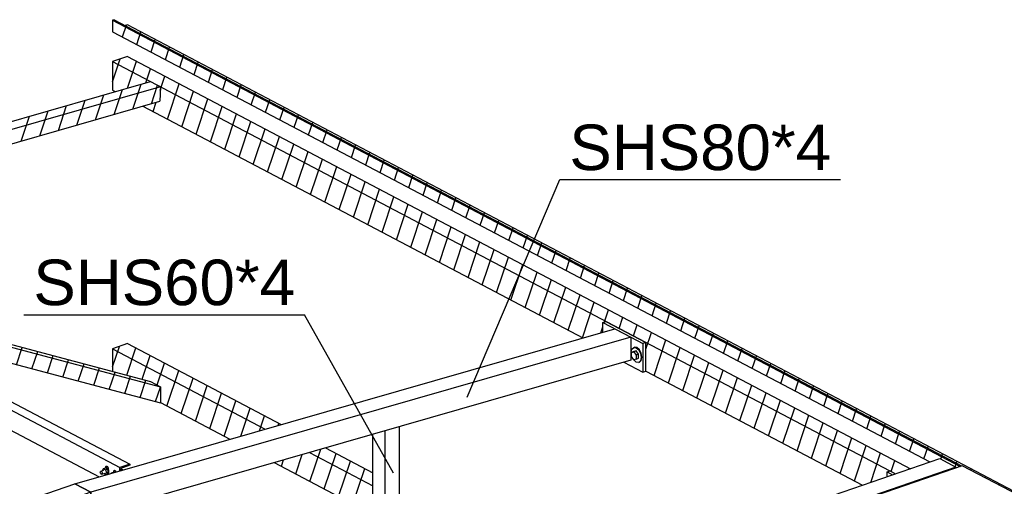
# Model space of a CAD drawing. Header units: millimetres. Extents: x 60 to 119230, y 44 to 9810.
# Tile 21 of 33: x 58049 to 61146, y 4612 to 6081. Entities that reach past the tile are written whole.
import ezdxf

# ---------------------------------------------------------------- set-up
doc = ezdxf.new("R2010")
doc.units = ezdxf.units.MM
doc.styles.add('Arial', font='ARIAL.TTF', dxfattribs={"height": 0.2})
pattern_1 = [(71.5651, (63195.267, 7483.65), (-59.53125, -19.84375), [])]
pattern_2 = [(71.56505, (62374.57, 8792.785), (-59.53125, -19.84375), [])]

# ---------------------------------------------------------------- blocks, each defined once
blk = doc.blocks.new('Part-10003 - 9115')
h = blk.add_hatch()
h.set_pattern_fill('', color=96, scale=50, angle=45, style=0, pattern_type=0)
h.set_pattern_definition([(71.56505, (63768.425, 8195.16), (-59.53125, -19.84375), [])])
h.paths.add_polyline_path([(58341.8, 5858.4), (58349.6, 5854.2), (58361.2, 5857.6), (58401.2, 5869.1), (58460.7, 5886.2), (58492.1, 5869.6), (58490.2, 5823.7), (58488.3, 5823.2), (58466.7, 5817), (58436.6, 5808.4), (59820.7, 5079.3), (59832.4, 5082.6), (59850, 5087.7), (59884, 5097.5), (59884, 5128.1), (59893.3, 5131.4), (60019.1, 5065.1), (60019.1, 4974.8), (60700.7, 4615.7), (60777.6, 4642.3), (60777.6, 4657.4), (60786.9, 4660.6), (60804.2, 4651.5), (60804.4, 4651.6), (60851, 4667.7), (58388.4, 5964.9), (58341.8, 5948.8)])
at = {"color": 96}
for p, q in [((58388.4, 5964.9), (58341.8, 5948.8)), ((58341.8, 5948.8), (60804.4, 4651.6)), ((58341.8, 5948.8), (58341.8, 5858.4)), ((58388.4, 5964.9), (60851, 4667.7)), ((58341.8, 5858.4), (58349.6, 5854.2)), ((58436.6, 5808.4), (59820.7, 5079.3)), ((60019.1, 4974.8), (60700.7, 4615.7))]:
    blk.add_line(p, q, dxfattribs=at)
blk = doc.blocks.new('Part-10004 - 9115')
at = {"color": 7}
for p, q in [((61013.7, 4677.2), (60601.8, 4534.9)), ((61945, 4186.6), (61013.7, 4677.2)), ((60601.8, 4534.9), (61533.2, 4044.3)), ((60601.8, 4534.9), (60601.8, 4498.7)), ((60601.8, 4498.7), (61511.3, 4019.6)), ((61533.2, 4044.3), (61945, 4186.6)), ((61945, 4171.6), (61945, 4186.6)), ((61533.2, 4039.7), (61533.2, 4044.3))]:
    blk.add_line(p, q, dxfattribs=at)
blk = doc.blocks.new('Part-10008 - 9115')
h = blk.add_hatch()
h.set_pattern_fill('', color=96, scale=50, angle=45, style=0, pattern_type=0)
h.set_pattern_definition([(71.56505, (65251.576, 3961.35), (-59.53125, -19.84375), [])])
h.paths.add_polyline_path([(61962, 4135.8), (62392.1, 3909.2), (62392.1, 3945.4), (62395.7, 3947.6), (62411.8, 3944.9), (58388.4, 6064.3), (58381.7, 6062), (58346.4, 6080.6), (58341.8, 6079), (58341.8, 6042.8), (60912.2, 4688.8), (60943.1, 4699.5), (60993.4, 4672.9), (60993.4, 4670.2), (61007.1, 4674.9), (61011.8, 4676.5), (61013.7, 4677.2), (61945, 4186.6), (61945, 4171.6), (61981.4, 4152.5), (61981.4, 4142.5), (61972.8, 4139.6)])
at = {"color": 96}
for p, q in [((58346.4, 6080.6), (58341.8, 6079)), ((58341.8, 6079), (61007.1, 4674.9)), ((58341.8, 6079), (58341.8, 6042.8)), ((58346.4, 6080.6), (61011.8, 4676.5)), ((58341.8, 6042.8), (60912.2, 4688.8)), ((58388.4, 6064.3), (58381.7, 6062)), ((62411.8, 3944.9), (58388.4, 6064.3))]:
    blk.add_line(p, q, dxfattribs=at)
blk = doc.blocks.new('Part-10188 - 9115')
at = {"color": 7}
for p, q in [((58223.1, 4620.4), (59921.7, 5108.3)), ((59972.1, 5081.8), (58273.5, 4593.9)), ((59921.7, 5108.3), (59972.1, 5081.8)), ((59972.1, 5081.8), (59972.1, 5009.3)), ((59972.1, 5009.3), (58271.9, 4521)), ((58273.5, 4593.9), (58223.1, 4620.4)), ((58271.9, 4521), (58273.5, 4593.9))]:
    blk.add_line(p, q, dxfattribs=at)
blk = doc.blocks.new('Part-10190 - 9115')
at = {"color": 7}
for p, q in [((59244.5, 4347.8), (59244.5, 4800.4)), ((59160.1, 4380), (59160.1, 4776.1)), ((59197.9, 4787), (59197.9, 4360.2)), ((59197.9, 4360.2), (59160.1, 4380)), ((59197.9, 4360.2), (59244.5, 4347.8))]:
    blk.add_line(p, q, dxfattribs=at)
blk = doc.blocks.new('Part-10196 - 9115')
h = blk.add_hatch()
h.set_pattern_fill('', color=96, scale=50, angle=45, style=0, pattern_type=0)
h.set_pattern_definition(pattern_1)
h.paths.add_polyline_path([(58341.8, 4973.9), (58447.4, 4945.8), (58460.7, 4942.3), (58492.2, 4925.7), (58492.2, 4875.6), (58710.7, 4760.5), (58821.8, 4792.4), (58871.8, 4806.7), (58388.4, 5061.4), (58341.8, 5045.2)])
h = blk.add_hatch()
h.set_pattern_fill('', color=96, scale=50, angle=45, style=0, pattern_type=0)
h.set_pattern_definition(pattern_1)
h.paths.add_polyline_path([(59160.1, 4654.8), (59011.1, 4733.3), (58961.2, 4719), (58850, 4687.1), (59160.1, 4523.7)])
at = {"color": 96}
for p, q in [((58388.4, 5061.4), (58341.8, 5045.2)), ((58388.4, 5061.4), (58871.8, 4806.7)), ((58341.8, 5045.2), (58821.8, 4792.4)), ((58341.8, 5045.2), (58341.8, 4973.9)), ((58492.2, 4875.6), (58710.7, 4760.5)), ((58961.2, 4719), (59160.1, 4614.1)), ((59011.1, 4733.3), (59160.1, 4654.8)), ((58850, 4687.1), (59160.1, 4523.7))]:
    blk.add_line(p, q, dxfattribs=at)
blk = doc.blocks.new('Part-10201 - 9115')
h = blk.add_hatch()
h.set_pattern_fill('', color=96, scale=50, angle=45, style=0, pattern_type=0)
h.set_pattern_definition([(71.56505, (62496.96, 8867.41), (-59.53125, -19.84375), [])])
h.paths.add_polyline_path([(56944.1, 5419.8), (56975.1, 5430.5), (56993.3, 5421), (57019.7, 5407), (57026.7, 5403.4), (58490.2, 5823.7), (58492.1, 5869.6), (58460.7, 5886.2), (56906.3, 5439.7), (56937.8, 5423.1), (56943.7, 5417.9), (56944.1, 5418)])
at = {"color": 96}
for p, q in [((56906.3, 5439.7), (58460.7, 5886.2)), ((58460.7, 5886.2), (58492.1, 5869.6)), ((58492.1, 5869.6), (56937.8, 5423.1)), ((58492.1, 5869.6), (58490.2, 5823.7)), ((57026.7, 5403.4), (58490.2, 5823.7)), ((56937.8, 5423.1), (56906.3, 5439.7)), ((56937.8, 5423.1), (56943.7, 5417.9))]:
    blk.add_line(p, q, dxfattribs=at)
blk = doc.blocks.new('Part-10203 - 9115')
h = blk.add_hatch()
h.set_pattern_fill('', color=96, scale=50, angle=45, style=0, pattern_type=0)
h.set_pattern_definition(pattern_2)
h.paths.add_polyline_path([(56946.6, 5296.7), (56941.4, 5291.2), (56937.8, 5287.4), (56906.3, 5304), (56937.8, 5287.4), (57214.8, 5213.9), (57170.2, 5237.4), (57005.9, 5323.9), (56987.8, 5333.4), (56976.6, 5336.4), (56976.6, 5328.2)])
h = blk.add_hatch()
h.set_pattern_fill('', color=96, scale=50, angle=45, style=0, pattern_type=0)
h.set_pattern_definition(pattern_2)
h.paths.add_polyline_path([(58492.2, 4874.6), (58492.2, 4925.7), (58460.7, 4942.3), (57753.8, 5130), (57753.8, 5121.8), (57714.9, 5132.1), (57683.5, 5148.7), (57334, 5241.5), (57365.4, 5224.9), (57561, 5121.9)])
at = {"color": 96}
for p, q in [((56937.8, 5287.4), (56976.6, 5328.2)), ((56976.6, 5336.4), (56987.8, 5333.4)), ((56976.6, 5328.2), (57019.3, 5316.9)), ((56906.3, 5304), (56937.8, 5287.4)), ((56937.8, 5287.4), (57214.8, 5213.9)), ((57334, 5241.5), (57683.5, 5148.7)), ((57365.4, 5224.9), (58492.2, 4925.7)), ((57561, 5121.9), (58492.2, 4874.6)), ((57753.8, 5130), (58460.7, 4942.3)), ((58460.7, 4942.3), (58492.2, 4925.7)), ((58492.2, 4925.7), (58492.2, 4874.6))]:
    blk.add_line(p, q, dxfattribs=at)
blk = doc.blocks.new('Part-10216 - 9115')
at = {"color": 7}
for p, q in [((59884, 5128.1), (59893.3, 5131.4)), ((59884, 5097.5), (59884, 5128.1)), ((59884, 5128.1), (59972, 5081.8)), ((59893.3, 5131.4), (60019.1, 5065.1)), ((59972.1, 5081.7), (60009.8, 5061.8)), ((60019.1, 5065.1), (60009.8, 5061.8)), ((60009.8, 5061.8), (60009.8, 4971.4)), ((60019.1, 4974.6), (60019.1, 5065.1)), ((59949.9, 5003), (60009.8, 4971.4)), ((60009.8, 4971.4), (60019.1, 4974.6))]:
    blk.add_line(p, q, dxfattribs=at)
blk = doc.blocks.new('Bolt-10217 - 9115')
at = {"color": 7}
for p, q in [((59975, 5044.2), (59980.7, 5049.5)), ((59980.7, 5049.5), (59983.1, 5050.3)), ((59980.7, 5049.5), (59988.6, 5048.4)), ((59990.9, 5049.2), (59983.1, 5050.3)), ((59988.6, 5048.4), (59996.5, 5041.2)), ((59998.8, 5042), (59990.9, 5049.2)), ((59972.9, 5034.1), (59975, 5044.2)), ((59973.3, 5031.6), (59972.9, 5034.1)), ((59981.1, 5036), (59973.3, 5033.3)), ((59973.3, 5033.3), (59980.8, 5035.6)), ((59973.3, 5020.8), (59973.3, 5033.3)), ((59980.8, 5010.5), (59973.3, 5020.8)), ((59988.6, 5038.3), (59980.8, 5035.6)), ((59980.8, 5035.6), (59988.4, 5025.4)), ((59988.6, 5038.3), (59981.1, 5036)), ((59996.2, 5028.1), (59988.4, 5025.4)), ((59988.4, 5025.4), (59988.4, 5012.8)), ((59996.2, 5028.1), (59988.6, 5038.3)), ((59996.2, 5015.5), (59996.2, 5028.1)), ((59996.5, 5041.2), (60002.2, 5029.9)), ((60004.6, 5030.7), (59998.8, 5042)), ((60002.2, 5029.9), (60004.3, 5017.5)), ((60004.3, 5017.5), (60002.2, 5007.3)), ((60006.7, 5018.3), (60004.6, 5030.7)), ((60004.6, 5008.1), (60006.7, 5018.3)), ((59980.7, 5010.3), (59980.2, 5011.5)), ((59988.6, 5003.2), (59980.7, 5010.3)), ((59988.4, 5012.8), (59980.8, 5010.5)), ((59988.4, 5012.8), (59996.2, 5015.5)), ((59996.5, 5002), (59988.6, 5003.2)), ((60002.2, 5007.3), (59996.5, 5002)), ((59996.5, 5002), (59998.8, 5002.8)), ((59998.8, 5002.8), (60004.6, 5008.1))]:
    blk.add_line(p, q, dxfattribs=at)
blk = doc.blocks.new('Part-10219 - 9115')
at = {"color": 7}
for p, q in [((60777.6, 4657.4), (60786.9, 4660.6)), ((60777.6, 4642.3), (60777.6, 4657.4)), ((60777.6, 4657.4), (60794.9, 4648.3)), ((60786.9, 4660.6), (60804.2, 4651.5))]:
    blk.add_line(p, q, dxfattribs=at)
blk = doc.blocks.new('Part-10223 - 9115')
at = {"color": 7}
for p, q in [((57465.5, 4358.7), (58223.1, 4620.4)), ((58223.1, 4620.4), (58273.5, 4593.9)), ((58273.5, 4593.9), (57515.9, 4332.2)), ((58273.5, 4593.9), (58271.9, 4521)), ((57582.5, 4282.9), (58271.9, 4521)), ((57515.9, 4332.2), (57465.5, 4358.7))]:
    blk.add_line(p, q, dxfattribs=at)
blk = doc.blocks.new('Part-10306 - 9115')
at = {"color": 7}
for p, q in [((56975.1, 5430.5), (56944.1, 5419.8)), ((56944.1, 5419.8), (56944.1, 5356.5)), ((56944.1, 5419.8), (58364.9, 4671.4)), ((56975.1, 5430.5), (58395.9, 4682.1)), ((56944.1, 5356.5), (58299.7, 4642.4)), ((58395.9, 4682.1), (58364.9, 4671.4)), ((58395.9, 4678.5), (58368, 4668.8)), ((58395.9, 4682.1), (58395.9, 4678.5)), ((58364.9, 4661.1), (58364.9, 4671.4)), ((58368, 4668.8), (58368, 4662))]:
    blk.add_line(p, q, dxfattribs=at)
blk = doc.blocks.new('Part-10309 - 9115')
at = {"color": 7}
for p, q in [((58368, 4667.5), (58374.7, 4663.9)), ((58368, 4663.4), (58369.7, 4662.5))]:
    blk.add_line(p, q, dxfattribs=at)
blk = doc.blocks.new('Bolt-10310 - 9115')
at = {"color": 7}
for p, q in [((58302.9, 4656.7), (58303.4, 4658.8)), ((58303.4, 4654.3), (58302.9, 4656.7)), ((58303.4, 4658.8), (58304.5, 4659.8)), ((58304.5, 4652), (58303.4, 4654.3)), ((58304.5, 4659.8), (58314.6, 4663.3)), ((58304.5, 4659.8), (58306.1, 4659.6)), ((58306.1, 4650.6), (58304.5, 4652)), ((58306.1, 4659.6), (58307.7, 4658.2)), ((58307.7, 4650.3), (58306.1, 4650.6)), ((58307.7, 4658.2), (58308.8, 4655.9)), ((58307.7, 4650.3), (58317.8, 4653.8)), ((58308.8, 4651.4), (58307.7, 4650.3)), ((58308.8, 4655.9), (58309.2, 4653.4)), ((58309.2, 4653.4), (58308.8, 4651.4)), ((58310, 4661.8), (58313.1, 4667.9)), ((58310, 4661.7), (58310, 4661.8)), ((58313.1, 4667.9), (58319.3, 4670)), ((58313.1, 4667.9), (58319.3, 4664.6)), ((58313.4, 4652.3), (58319.3, 4649.3)), ((58318.9, 4669.9), (58319.3, 4670.2)), ((58319.3, 4670.2), (58320.8, 4670.7)), ((58319.3, 4670.2), (58322.4, 4669.8)), ((58325.5, 4666.8), (58319.3, 4670)), ((58319.3, 4664.6), (58325.5, 4666.8)), ((58319.3, 4664.6), (58322.4, 4655.3)), ((58319.3, 4649.3), (58322.4, 4655.3)), ((58319.3, 4649.3), (58325.5, 4651.4)), ((58320.2, 4672.3), (58320.5, 4674.2)), ((58320.2, 4670.5), (58320.2, 4672.3)), ((58320.5, 4674.2), (58321.3, 4675.5)), ((58324, 4670.3), (58320.8, 4670.7)), ((58321.3, 4649.8), (58321.2, 4649.9)), ((58321.3, 4675.5), (58322.5, 4676.1)), ((58321.9, 4648.8), (58321.3, 4649.8)), ((58322.4, 4669.8), (58325.5, 4666.9)), ((58322.4, 4655.3), (58328.6, 4657.5)), ((58322.5, 4676.1), (58324, 4675.7)), ((58324, 4675.7), (58325.4, 4674.5)), ((58327.1, 4667.4), (58324, 4670.3)), ((58325.5, 4651.2), (58325.1, 4651.3)), ((58325.4, 4674.5), (58326.6, 4672.7)), ((58325.5, 4666.9), (58327.8, 4662.4)), ((58328.6, 4657.5), (58325.5, 4666.8)), ((58325.5, 4651.4), (58328.6, 4657.5)), ((58327.8, 4653.3), (58325.5, 4651.2)), ((58325.5, 4651.2), (58327.1, 4651.8)), ((58326.6, 4672.7), (58327.4, 4670.5)), ((58329.4, 4662.9), (58327.1, 4667.4)), ((58327.1, 4651.8), (58329.4, 4653.9)), ((58327.4, 4670.5), (58327.7, 4668.3)), ((58327.7, 4668.3), (58327.7, 4666.2)), ((58327.7, 4650.5), (58327.7, 4652.3)), ((58327.8, 4662.4), (58328.7, 4657.4)), ((58328.7, 4657.4), (58327.8, 4653.3)), ((58330.2, 4657.9), (58329.4, 4662.9)), ((58329.4, 4653.9), (58330.2, 4657.9)), ((58338.3, 4654.6), (58337.6, 4653.3)), ((58338.3, 4654.6), (58344.5, 4656.8)), ((58339.7, 4653.9), (58338.3, 4654.6)), ((58344.1, 4656.6), (58344.4, 4656.9)), ((58344.4, 4656.9), (58346, 4657.5)), ((58344.4, 4656.9), (58347.6, 4656.5)), ((58344.5, 4656.8), (58346.3, 4655.8)), ((58345.4, 4659), (58345.6, 4661)), ((58345.4, 4657.3), (58345.4, 4659)), ((58345.6, 4661), (58346.5, 4662.3)), ((58349.1, 4657), (58346, 4657.5)), ((58346.5, 4662.3), (58347.7, 4662.8)), ((58347.6, 4656.5), (58347.9, 4656.2)), ((58347.7, 4662.8), (58349.1, 4662.5)), ((58349.1, 4662.5), (58350.6, 4661.3)), ((58349.5, 4656.7), (58349.1, 4657)), ((58350.6, 4661.3), (58351.8, 4659.5)), ((58351.8, 4659.5), (58352.5, 4657.6))]:
    blk.add_line(p, q, dxfattribs=at)
blk = doc.blocks.new('Part-11702 - 9115')
at = {"color": 7}
for p, q in [((60548.3, 4563.1), (60943.1, 4699.5)), ((60943.1, 4699.5), (60993.4, 4672.9)), ((60993.4, 4672.9), (60598.6, 4536.6)), ((60993.4, 4672.9), (60993.4, 4670.2)), ((60598.6, 4536.6), (60548.3, 4563.1)), ((60601.8, 4521.9), (60598.6, 4536.6)), ((60630.8, 4386.9), (60607.4, 4495.8)), ((60653.9, 4374.8), (60764.5, 4413))]:
    blk.add_line(p, q, dxfattribs=at)
blk = doc.blocks.new('Mark-14629 - 9115')
at = {"color": 136}
for p in [(58062.4, 5152.3), (59225.1, 4654.1)]:
    blk.add_line(p, (58945.3, 5152.3), dxfattribs=at)
at = {"color": 30, "style": 'Arial'}
blk.add_text('SHS60*4', height=143.26, dxfattribs=at).set_placement((58092.4, 5182.3))
blk = doc.blocks.new('Mark-27764 - 9115')
at = {"color": 136}
for p, q in [((59456.6, 4892.3), (59748.2, 5577.3)), ((59748.2, 5577.3), (60631.2, 5577.3))]:
    blk.add_line(p, q, dxfattribs=at)
at = {"color": 30, "style": 'Arial'}
blk.add_text('SHS80*4', height=143.26, dxfattribs=at).set_placement((59778.2, 5607.3))

msp = doc.modelspace()

# ---------------------------------------------------------------- block references
for name in ['Part-10008 - 9115', 'Part-10003 - 9115', 'Part-10201 - 9115', 'Mark-27764 - 9115', 'Part-10306 - 9115', 'Part-10203 - 9115', 'Mark-14629 - 9115', 'Part-10216 - 9115', 'Part-10188 - 9115', 'Part-10196 - 9115', 'Bolt-10217 - 9115', 'Part-10190 - 9115', 'Part-11702 - 9115', 'Part-10004 - 9115', 'Bolt-10310 - 9115', 'Part-10309 - 9115', 'Part-10219 - 9115', 'Part-10223 - 9115']:
    msp.add_blockref(name, (0, 0))

doc.saveas('drawing.dxf')
